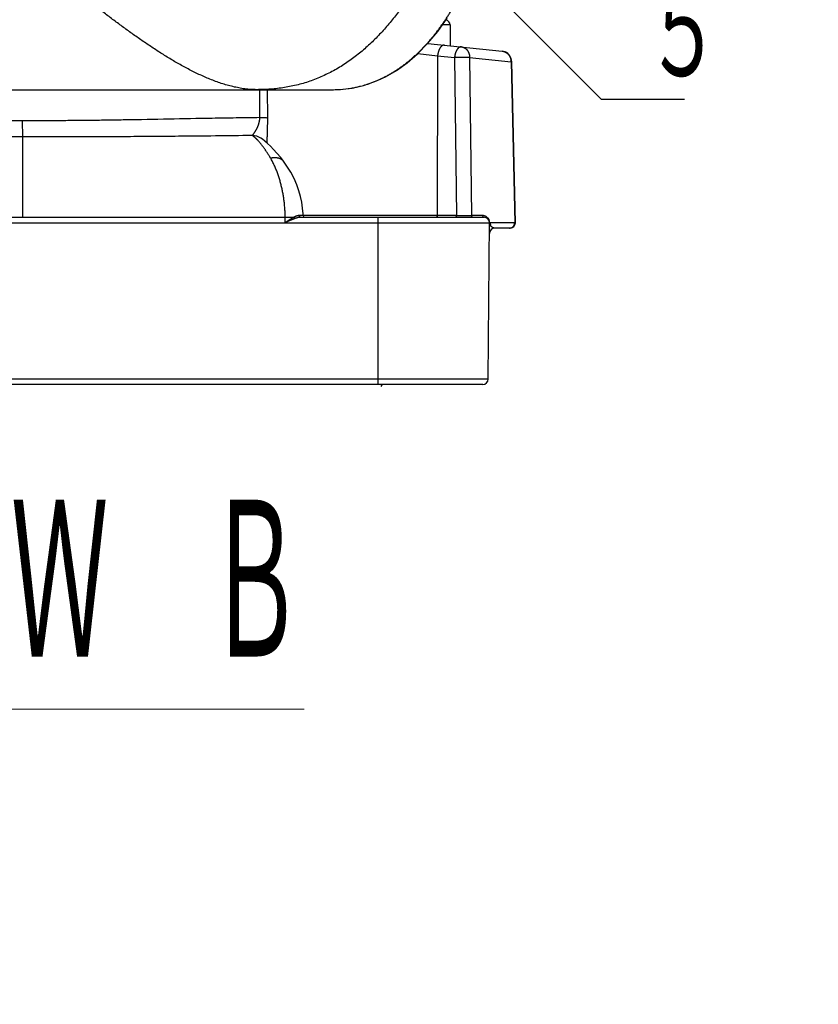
# Model space of a CAD drawing. Header units: millimetres. Extents: x 0 to 1076, y 0 to 742.
# Tile 9 of 130: x 377 to 415, y 153 to 199. Entities that reach past the tile are written whole.
import ezdxf

# ---------------------------------------------------------------- set-up
doc = ezdxf.new("R2010")
doc.units = ezdxf.units.MM
doc.header["$LTSCALE"] = 0.454724
doc.layers.add('NoLayerName_001', color=7, linetype='Continuous')
doc.layers.add('NoLayerName_007', color=7, linetype='Continuous')
doc.styles.get("Standard").update_dxf_attribs({"font": 'txt', "bigfont": 'extfont2'})
doc.dimstyles.get("Standard").update_dxf_attribs({"dimtxt": 2.5, "dimasz": 2.5, "dimexe": 1, "dimexo": 1, "dimtad": 1, "dimdec": 3, "dimzin": 0, "dimdsep": 46, "dimtxsty": 'Standard', "dimcen": 2.5, "dimadec": 3, "dimazin": 0, "dimtfac": 0.75, "dimtdec": 3, "dimtmove": 0, "dimatfit": 3, "dimfxl": 1, "dimarcsym": 0})

msp = doc.modelspace()

# ---------------------------------------------------------------- linework, layer by layer
at = {"layer": 'NoLayerName_001', "color": 8, "linetype": 'Continuous', "lineweight": 25}
for p, q in [((397.567751, 199.006549), (397.208053, 199.006549)), ((396.057319, 197.66056), (396.982236, 197.553932)), ((396.982236, 197.553932), (396.96116, 190.023332)), ((396.982236, 197.553932), (397.78107, 197.469972)), ((397.78107, 197.469972), (397.870829, 190.023332)), ((398.488403, 197.476143), (398.577794, 190.022297)), ((398.488403, 197.476143), (400.446251, 197.27467)), ((400.446251, 197.27467), (400.618753, 189.680453)), ((388.599254, 194.637273), (388.593432, 195.954331)), ((388.971901, 194.634316), (388.965902, 195.954331)), ((377.39923, 194.490943), (377.401664, 193.730782)), ((377.401664, 193.730782), (377.401664, 189.939053)), ((365.008158, 189.939053), (389.79517, 189.939053)), ((389.79517, 189.939053), (390.206114, 189.940761)), ((389.796744, 189.684886), (389.79517, 189.939053)), ((397.870829, 190.023332), (390.641045, 190.023332)), ((394.175807, 182.059887), (394.175807, 189.939053)), ((399.100955, 190.022297), (398.577794, 190.022297)), ((399.365097, 182.311835), (355.43823, 182.311835))]:
    msp.add_line(p, q, dxfattribs=at)
at = {"layer": 'NoLayerName_001', "color": 7, "linetype": 'Continuous', "lineweight": 25}
for p, q in [((397.567751, 199.006549), (397.576286, 198.028525)), ((396.523517, 198.139176), (400.023378, 197.771326)), ((400.650055, 189.679172), (400.478458, 197.277325)), ((362.811956, 195.954331), (391.991371, 195.954331)), ((388.650929, 193.666749), (388.65209, 193.666012)), ((389.717515, 192.581394), (389.717883, 192.580916)), ((390.511833, 189.939053), (399.175274, 189.939053)), ((355.373886, 189.684886), (399.429441, 189.684886)), ((399.365097, 182.311835), (399.429809, 189.727102)), ((399.438701, 189.684882), (399.455654, 189.682671)), ((400.618753, 189.680453), (399.455654, 189.682671)), ((400.395558, 189.43072), (399.679181, 189.43072)), ((399.11094, 182.059887), (355.692387, 182.059887))]:
    msp.add_line(p, q, dxfattribs=at)
for points in [[(391.991405, 195.954335), (392.372031, 195.96649), (392.950671, 196.03401), (393.495833, 196.15647), (394.020921, 196.333539), (394.533144, 196.566392), (395.037435, 196.857228), (395.543662, 197.216868), (396.041613, 197.644867), (396.528156, 198.143934), (396.993582, 198.705288), (397.432208, 199.321411)], [(389.717883, 192.580916), (389.584046, 192.750194), (389.408786, 192.959216), (389.247093, 193.139346), (389.099084, 193.292568), (388.964552, 193.420812), (388.841152, 193.527665), (388.724077, 193.617349), (388.650901, 193.666704)], [(390.64106, 190.021455), (390.637935, 190.103142), (390.614968, 190.37664), (390.574469, 190.644223), (390.516103, 190.913655), (390.438527, 191.188479), (390.339271, 191.470626), (390.214234, 191.762954), (390.062009, 192.059069), (389.880407, 192.354884), (389.717503, 192.581385)]]:
    msp.add_lwpolyline(points, dxfattribs=at)
for centre, radius, start, end in [((397.313594, 199.004331), 0.254167, 0.5000436, 74.7213114), ((399.97025, 197.265788), 0.508319, 17.5408743, 83.9991474), ((399.968612, 197.26554), 0.509957, 1.342092, 17.5120157), ((390.725734, 190.023775), 0.084721, 181.5689494, 269.9999453), ((399.175274, 189.684886), 0.254167, 0, 90), ((399.679181, 189.176553), 0.254167, 89.9999967, 179.5), ((400.395687, 189.684886), 0.254167, 270, 358.7095003), ((399.11094, 182.314053), 0.254167, 270, 359.5)]:
    msp.add_arc(centre, radius, start, end, dxfattribs=at)
at = {"layer": 'NoLayerName_001', "color": 8, "linetype": 'Continuous', "lineweight": 25}
for centre, radius, start, end in [((399.850337, 197.264815), 0.595996, 0.9452347, 9.822583), ((391.992492, 201.790857), 5.836522, 269.9890034, 273.2171293), ((392.001086, 201.61733), 5.662786, 273.2288438, 274.132908), ((392.014019, 201.451084), 5.496041, 274.1233327, 279.1356591), ((392.038372, 201.285367), 5.32856, 279.1600382, 280.6712391), ((392.051433, 201.215572), 5.257554, 280.6722137, 285.0940864), ((392.058054, 201.190703), 5.231818, 285.0950022, 288.1382491), ((392.064395, 201.170581), 5.210722, 288.1408711, 289.488748), ((388.21525, 192.97774), 0.815202, 57.6936874, 88.3193732), ((398.437412, 335.517735), 145.495506, 269.77688859, 270.05527026), ((399.100968, 189.685733), 0.336563, 73.9729862, 90.002097), ((399.100601, 189.684719), 0.337639, 44.4128725, 73.960805), ((399.099998, 189.68405), 0.338539, 30.5664424, 44.4223704), ((399.099113, 189.683492), 0.339584, 19.5809514, 30.5715625), ((399.098232, 189.683311), 0.340476, 11.7722875, 19.5599299), ((399.097153, 189.683213), 0.341552, 0.2800138, 11.7514745), ((399.734711, 189.678196), 0.277628, 179.5334986, 201.1273593), ((400.379823, 189.655584), 0.224865, 270.0599134, 281.8702185), ((400.364962, 189.677337), 0.251816, 316.3756408, 327.3244957), ((393.348012, 182.56305), 1.145096, 328.6851378, 333.8823881)]:
    msp.add_arc(centre, radius, start, end, dxfattribs=at)
for points, knots in [([(388.458937, 195.954331), (388.364235, 195.957632), (388.174427, 195.959631), (387.89102, 195.990327), (387.609404, 196.035057), (387.330484, 196.094994), (387.054791, 196.167361), (386.782629, 196.251066), (386.513997, 196.344918), (386.248763, 196.447805), (385.986789, 196.558611), (385.727861, 196.676249), (385.471888, 196.800116), (385.218728, 196.929642), (384.968223, 197.064259), (384.720217, 197.203409), (384.474514, 197.34652), (384.230984, 197.493223), (383.98951, 197.643239), (383.749951, 197.796281), (383.512169, 197.952064), (383.276024, 198.110304), (383.041368, 198.270725), (382.808114, 198.433165), (382.576169, 198.597464), (382.345437, 198.763463), (382.115823, 198.931005), (381.887229, 199.099932), (381.659557, 199.27009), (381.432743, 199.441381), (381.206719, 199.613708), (380.981414, 199.786974), (380.75676, 199.961083), (380.532689, 200.135938), (380.309128, 200.31144), (380.08603, 200.487527), (379.863348, 200.66414), (379.566933, 200.900247), (379.197222, 201.196399), (378.533155, 201.731236), (378.017696, 202.14851), (377.649247, 202.446234)], [0, 0, 0, 0, 0.284281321, 0.569004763, 0.854182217, 1.139500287, 1.424451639, 1.709039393, 1.993497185, 2.277937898, 2.562363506, 2.846717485, 3.131044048, 3.415390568, 3.699766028, 3.98414466, 4.268476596, 4.552761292, 4.837027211, 5.121290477, 5.405555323, 5.68981515, 5.974060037, 6.258296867, 6.542533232, 6.826772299, 7.111013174, 7.395251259, 7.679481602, 7.963706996, 8.247930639, 8.532154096, 8.816377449, 9.100599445, 9.384818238, 9.669034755, 9.953250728, 10.237467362, 10.805904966, 11.374349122, 12.795459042, 12.795459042, 12.795459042, 12.795459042]), ([(393.802805, 196.258396), (393.857479, 196.278763), (393.967366, 196.318216), (394.129272, 196.385204), (394.289361, 196.456646), (394.447199, 196.5332), (394.60275, 196.614443), (394.75587, 196.70024), (394.906447, 196.790381), (395.054371, 196.884689), (395.199579, 196.982986), (395.342054, 197.085095), (395.481794, 197.190853), (395.618799, 197.300097), (395.753068, 197.412665), (395.884603, 197.528394), (396.013404, 197.647122), (396.139482, 197.768701), (396.262869, 197.892984), (396.383608, 198.019837), (396.501744, 198.149129), (396.617324, 198.280729), (396.730394, 198.414503), (396.840999, 198.550321), (396.949192, 198.688054), (397.055014, 198.827593), (397.158498, 198.968855), (397.259672, 199.111761), (397.358599, 199.256216), (397.455225, 199.402193), (397.549918, 199.549406), (397.610964, 199.648842), (397.641744, 199.698393)], [0, 0, 0, 0, 0.175032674, 0.350200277, 0.525495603, 0.700898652, 0.876377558, 1.051889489, 1.227381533, 1.402793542, 1.578110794, 1.753367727, 1.928591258, 2.103798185, 2.278995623, 2.454181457, 2.62934479, 2.804473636, 2.979584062, 3.154695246, 3.329818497, 3.504957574, 3.680109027, 3.855262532, 4.030401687, 4.205519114, 4.380620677, 4.555709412, 4.73078464, 4.905842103, 5.080874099, 5.255869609, 5.255869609, 5.255869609, 5.255869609]), ([(397.307087, 198.056819), (397.301666, 198.057069), (397.290807, 198.058019), (397.274466, 198.056736), (397.258325, 198.053998), (397.242552, 198.049602), (397.227283, 198.043773), (397.212578, 198.03667), (397.198472, 198.02846), (397.184982, 198.019294), (397.172112, 198.00929), (397.159845, 197.998556), (397.148159, 197.987194), (397.137021, 197.975303), (397.12641, 197.962952), (397.116306, 197.950188), (397.106683, 197.937059), (397.097515, 197.923608), (397.088773, 197.909879), (397.080443, 197.895897), (397.072516, 197.88168), (397.064981, 197.867242), (397.057827, 197.852602), (397.051042, 197.837775), (397.044614, 197.822777), (397.038534, 197.807625), (397.032788, 197.792336), (397.027367, 197.776926), (397.022259, 197.76141), (397.017451, 197.745805), (397.012936, 197.730121), (397.008715, 197.714363), (397.004785, 197.698539), (397.001143, 197.682652), (396.997789, 197.666707), (396.994721, 197.650711), (396.991934, 197.634669), (396.989437, 197.618584), (396.987186, 197.602467), (396.985955, 197.591689), (396.985306, 197.586306)], [0, 0, 0, 0, 0.0162802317, 0.0326264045, 0.0490018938, 0.0653457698, 0.0816579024, 0.0979706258, 0.1142839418, 0.1305776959, 0.1468636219, 0.1631561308, 0.1794533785, 0.1957408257, 0.2120164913, 0.2282899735, 0.244565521, 0.2608420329, 0.2771147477, 0.293385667, 0.3096603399, 0.325942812, 0.3422356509, 0.3585400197, 0.3748557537, 0.3911814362, 0.4075144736, 0.4238511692, 0.4401867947, 0.4565158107, 0.4728356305, 0.4891472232, 0.5054515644, 0.521749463, 0.5380415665, 0.5543283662, 0.5706102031, 0.5868872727, 0.6031596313, 0.619427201, 0.619427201, 0.619427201, 0.619427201]), ([(398.10592, 197.972859), (398.100498, 197.973111), (398.089639, 197.974064), (398.073296, 197.972802), (398.057152, 197.970082), (398.041379, 197.96569), (398.026115, 197.959851), (398.011416, 197.952732), (397.997315, 197.944509), (397.983826, 197.935338), (397.970952, 197.925336), (397.958681, 197.914608), (397.946991, 197.903252), (397.935853, 197.891363), (397.925245, 197.87901), (397.915147, 197.866241), (397.90553, 197.853105), (397.896368, 197.839648), (397.88763, 197.825915), (397.879302, 197.81193), (397.871375, 197.797711), (397.863839, 197.783273), (397.856683, 197.768633), (397.849894, 197.753807), (397.843463, 197.738812), (397.837379, 197.723662), (397.831629, 197.708376), (397.826204, 197.692967), (397.821092, 197.677454), (397.816282, 197.66185), (397.811765, 197.646167), (397.807543, 197.63041), (397.803612, 197.614585), (397.799971, 197.598698), (397.796618, 197.582753), (397.79355, 197.566756), (397.790764, 197.550712), (397.788268, 197.534626), (397.786017, 197.518508), (397.784787, 197.50773), (397.784138, 197.502347)], [0, 0, 0, 0, 0.0162822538, 0.0326299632, 0.0490043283, 0.0653456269, 0.0816564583, 0.0979705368, 0.1142871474, 0.1305838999, 0.1468710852, 0.1631630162, 0.1794585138, 0.1957442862, 0.2120192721, 0.2282931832, 0.2445701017, 0.2608485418, 0.2771232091, 0.293395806, 0.3096717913, 0.3259551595, 0.3422484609, 0.3585528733, 0.374868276, 0.3911933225, 0.4075255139, 0.4238612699, 0.440195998, 0.4565243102, 0.4728437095, 0.4891551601, 0.50545962, 0.5217578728, 0.5380505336, 0.5543380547, 0.570620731, 0.5868987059, 0.6031719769, 0.6194404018, 0.6194404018, 0.6194404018, 0.6194404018]), ([(398.10592, 197.972859), (398.113455, 197.971824), (398.128602, 197.970097), (398.15103, 197.965432), (398.173218, 197.959578), (398.195047, 197.952351), (398.216434, 197.943855), (398.237286, 197.934118), (398.257516, 197.923184), (398.277043, 197.911088), (398.295827, 197.897906), (398.313839, 197.883704), (398.331054, 197.868551), (398.347447, 197.852512), (398.362991, 197.835653), (398.377662, 197.818041), (398.391438, 197.799737), (398.404305, 197.780796), (398.416261, 197.761272), (398.427305, 197.741213), (398.437434, 197.720669), (398.446646, 197.699689), (398.454941, 197.678323), (398.462315, 197.656618), (398.468769, 197.634622), (398.474305, 197.61238), (398.478931, 197.589936), (398.482647, 197.567333), (398.485469, 197.544614), (398.487365, 197.521823), (398.488478, 197.499002), (398.488356, 197.483783), (398.488402, 197.476182)], [0, 0, 0, 0, 0.0228180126, 0.0457046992, 0.0686485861, 0.0916336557, 0.1146406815, 0.1376485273, 0.160635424, 0.1835877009, 0.2065185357, 0.2294416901, 0.252364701, 0.2752895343, 0.2982132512, 0.3211286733, 0.3440268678, 0.3669126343, 0.3897963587, 0.4126849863, 0.4355822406, 0.4584889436, 0.481403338, 0.5043214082, 0.5272385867, 0.5501535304, 0.5730641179, 0.5959664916, 0.6188553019, 0.64172395, 0.6645648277, 0.6873695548, 0.6873695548, 0.6873695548, 0.6873695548]), ([(400.023391, 197.771324), (400.030221, 197.770443), (400.043927, 197.768913), (400.064302, 197.765211), (400.084534, 197.760682), (400.104552, 197.755191), (400.124311, 197.748791), (400.143758, 197.741488), (400.162843, 197.7333), (400.181516, 197.724236), (400.199741, 197.714326), (400.217491, 197.703602), (400.23474, 197.692095), (400.251462, 197.679838), (400.267632, 197.666862), (400.283224, 197.653198), (400.298212, 197.638876), (400.312573, 197.623928), (400.326284, 197.608384), (400.339327, 197.592273), (400.351681, 197.575627), (400.363324, 197.558474), (400.374238, 197.540844), (400.384402, 197.522768), (400.393793, 197.504275), (400.402406, 197.485404), (400.410241, 197.466195), (400.417296, 197.44669), (400.423578, 197.426932), (400.429055, 197.406953), (400.433848, 197.38682), (400.436284, 197.373251), (400.437596, 197.366491)], [0, 0, 0, 0, 0.0206589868, 0.0413578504, 0.0620882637, 0.0828410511, 0.1036065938, 0.1243752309, 0.1451376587, 0.165886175, 0.1866225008, 0.2073522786, 0.2280793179, 0.2488057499, 0.2695322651, 0.2902583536, 0.3109825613, 0.3317043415, 0.3524253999, 0.3731470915, 0.3938702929, 0.4145955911, 0.4353234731, 0.4560545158, 0.4767895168, 0.4975284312, 0.5182690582, 0.539007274, 0.5597372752, 0.5804518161, 0.6011424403, 0.6217997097, 0.6217997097, 0.6217997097, 0.6217997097]), ([(396.985306, 197.586306), (396.984749, 197.580914), (396.983543, 197.57014), (396.982702, 197.559331), (396.982236, 197.553932)], [0, 0, 0, 0, 0.01626257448, 0.03251982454, 0.03251982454, 0.03251982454, 0.03251982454]), ([(397.784138, 197.502347), (397.783581, 197.496954), (397.782376, 197.48618), (397.781535, 197.475371), (397.78107, 197.469972)], [0, 0, 0, 0, 0.01626330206, 0.03252107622, 0.03252107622, 0.03252107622, 0.03252107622]), ([(398.488402, 197.476182), (398.483688, 197.476301), (398.474261, 197.476587), (398.460113, 197.476728), (398.417669, 197.476804), (398.356361, 197.476342), (398.295053, 197.476484), (398.257326, 197.476354), (398.233747, 197.476206), (398.167727, 197.4756), (398.092279, 197.474598), (398.021542, 197.474082), (397.993248, 197.473767), (397.979102, 197.473583), (397.964956, 197.473363), (397.950812, 197.473104), (397.931953, 197.472716), (397.898949, 197.471949), (397.865948, 197.471051), (397.837657, 197.470408), (397.823511, 197.470145), (397.809364, 197.469969), (397.795217, 197.46988), (397.785785, 197.469952), (397.78107, 197.469972)], [0, 0, 0, 0, 0.0141469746, 0.0282945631, 0.0424436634, 0.1414799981, 0.2122185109, 0.2263662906, 0.2546617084, 0.2829571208, 0.4244340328, 0.4810257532, 0.4951733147, 0.5093206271, 0.5234677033, 0.5376146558, 0.5517616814, 0.5800565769, 0.6366524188, 0.6508018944, 0.6649506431, 0.6790984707, 0.6932455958, 0.70739277, 0.70739277, 0.70739277, 0.70739277]), ([(400.478461, 197.277422), (400.478181, 197.277265), (400.477659, 197.276901), (400.47676, 197.276697), (400.475911, 197.27645), (400.475043, 197.276263), (400.474146, 197.276092), (400.473221, 197.275943), (400.472279, 197.275809), (400.471328, 197.27569), (400.470376, 197.27558), (400.469428, 197.275477), (400.468487, 197.275381), (400.467552, 197.27529), (400.466623, 197.275207), (400.465698, 197.275129), (400.464776, 197.275057), (400.463857, 197.274992), (400.462939, 197.274931), (400.462022, 197.274877), (400.461104, 197.274827), (400.460184, 197.274783), (400.459263, 197.274744), (400.45834, 197.274709), (400.457415, 197.274679), (400.456488, 197.274654), (400.45556, 197.274633), (400.45463, 197.274617), (400.4537, 197.274605), (400.452769, 197.274597), (400.451837, 197.274593), (400.450906, 197.274593), (400.449974, 197.274597), (400.449043, 197.274604), (400.448112, 197.274615), (400.447181, 197.274629), (400.446562, 197.274642), (400.446252, 197.274647)], [0, 0, 0, 0, 0.00096234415, 0.0018797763, 0.00273444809, 0.00362180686, 0.0045382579, 0.00547694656, 0.00643060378, 0.00739166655, 0.0083523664, 0.00930598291, 0.01025167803, 0.01119046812, 0.01212336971, 0.01305139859, 0.0139755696, 0.01489689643, 0.01581639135, 0.01673506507, 0.01765392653, 0.0185739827, 0.01949601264, 0.02041998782, 0.02134569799, 0.02227293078, 0.02320147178, 0.02413110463, 0.02506161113, 0.02599277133, 0.02692436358, 0.02785616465, 0.02878794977, 0.02971949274, 0.03065056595, 0.03158094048, 0.03251038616, 0.03251038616, 0.03251038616, 0.03251038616]), ([(377.400752, 194.490943), (377.276332, 194.490635), (377.027492, 194.489854), (376.529807, 194.489597), (375.907701, 194.490787), (375.161182, 194.494831), (374.414682, 194.501334), (373.668209, 194.510223), (372.797355, 194.522841), (370.806916, 194.556776), (368.692209, 194.600347), (366.82612, 194.628967), (366.328483, 194.635586), (366.204074, 194.637273)], [0, 0, 0, 0, 0.373261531, 0.746524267, 1.493052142, 2.239581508, 2.986109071, 3.732632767, 4.479155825, 5.598941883, 9.70481315, 10.82459679, 11.197857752, 11.197857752, 11.197857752, 11.197857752]), ([(388.599254, 194.637273), (388.22597, 194.631898), (387.479394, 194.621771), (385.364203, 194.58601), (383.373575, 194.544501), (381.50719, 194.515404), (380.760609, 194.505495), (380.014001, 194.49776), (379.267369, 194.492487), (378.645163, 194.490171), (378.147397, 194.489654), (377.774073, 194.489845), (377.525193, 194.490632), (377.400752, 194.490943)], [0, 0, 0, 0, 1.119965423, 2.239932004, 6.346473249, 7.093118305, 7.83976284, 8.586409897, 9.333060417, 10.079710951, 10.453035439, 10.826358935, 11.19968123, 11.19968123, 11.19968123, 11.19968123]), ([(388.576115, 194.432651), (388.577397, 194.43877), (388.580043, 194.450992), (388.583522, 194.469427), (388.586703, 194.487919), (388.589529, 194.506472), (388.59201, 194.525073), (388.594137, 194.543716), (388.595906, 194.562392), (388.597316, 194.581094), (388.598347, 194.599813), (388.599053, 194.61854), (388.599156, 194.63103), (388.599254, 194.637273)], [0, 0, 0, 0, 0.0187534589, 0.037513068, 0.0562769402, 0.0750427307, 0.0938082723, 0.1125715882, 0.1313309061, 0.1500846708, 0.1688315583, 0.1875704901, 0.2063006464, 0.2063006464, 0.2063006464, 0.2063006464]), ([(388.599254, 194.637273), (388.63238, 194.637223), (388.694492, 194.637159), (388.769027, 194.636947), (388.818717, 194.636692), (388.8477, 194.636474), (388.884965, 194.636093), (388.918091, 194.635689), (388.947076, 194.63529), (388.959498, 194.635006), (388.967766, 194.634521), (388.971901, 194.634316)], [0, 0, 0, 0, 0.0993785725, 0.1863377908, 0.2236053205, 0.2484488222, 0.2732908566, 0.3354060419, 0.3478323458, 0.3602556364, 0.3726765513, 0.3726765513, 0.3726765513, 0.3726765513]), ([(388.947178, 193.43518), (388.947259, 193.451172), (388.947331, 193.483157), (388.947978, 193.53113), (388.948874, 193.579101), (388.95002, 193.627066), (388.951783, 193.691014), (388.95577, 193.818892), (388.960793, 193.962737), (388.964515, 194.090625), (388.966199, 194.154577), (388.967362, 194.202544), (388.968417, 194.250514), (388.969356, 194.298485), (388.970169, 194.346459), (388.970848, 194.394433), (388.971385, 194.442409), (388.971771, 194.490385), (388.971992, 194.538362), (388.972067, 194.586339), (388.971942, 194.618323), (388.971901, 194.634316)], [0, 0, 0, 0, 0.047976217, 0.095953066, 0.143931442, 0.191911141, 0.239891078, 0.33584664, 0.575729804, 0.671690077, 0.719671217, 0.767652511, 0.815633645, 0.863614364, 0.911594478, 0.959573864, 1.007552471, 1.055530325, 1.103507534, 1.151484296, 1.199460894, 1.199460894, 1.199460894, 1.199460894]), ([(388.239158, 193.792591), (388.24362, 193.796948), (388.252872, 193.805376), (388.264869, 193.819828), (388.276686, 193.834385), (388.288276, 193.849115), (388.299657, 193.863976), (388.310838, 193.878982), (388.321831, 193.894131), (388.332649, 193.909415), (388.343298, 193.924824), (388.353788, 193.940345), (388.364127, 193.955967), (388.374321, 193.971682), (388.384364, 193.987491), (388.394254, 194.003395), (388.403986, 194.019395), (388.413558, 194.035491), (388.422966, 194.051684), (388.432205, 194.067975), (388.441271, 194.084365), (388.450157, 194.100853), (388.458858, 194.11744), (388.467369, 194.134127), (388.475683, 194.150913), (388.483796, 194.167799), (388.491699, 194.184785), (388.499387, 194.20187), (388.506851, 194.219053), (388.514083, 194.236336), (388.521077, 194.253716), (388.527825, 194.271194), (388.534318, 194.288769), (388.54055, 194.306441), (388.546513, 194.324206), (388.552198, 194.342063), (388.557596, 194.36001), (388.562703, 194.378043), (388.567498, 194.396163), (388.572022, 194.414356), (388.574725, 194.426559), (388.576115, 194.432651)], [0, 0, 0, 0, 0.0187091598, 0.0374774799, 0.056248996, 0.0749832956, 0.0936964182, 0.1124049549, 0.1311216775, 0.1498470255, 0.1685784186, 0.1873128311, 0.2060468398, 0.2247781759, 0.2435071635, 0.2622344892, 0.280960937, 0.2996873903, 0.318414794, 0.3371433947, 0.3558728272, 0.3746028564, 0.3933334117, 0.4120645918, 0.4307966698, 0.4495299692, 0.4682640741, 0.4869983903, 0.5057325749, 0.5244665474, 0.5432004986, 0.5619349, 0.5806705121, 0.5994079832, 0.618146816, 0.6368865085, 0.6556268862, 0.6743681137, 0.6931107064, 0.7118555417, 0.7306038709, 0.7306038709, 0.7306038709, 0.7306038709]), ([(377.401664, 193.730782), (376.679145, 193.730697), (375.523114, 193.729535), (373.933575, 193.732452), (372.63305, 193.737029), (371.332541, 193.744701), (369.309559, 193.761273), (367.720133, 193.780311), (366.564171, 193.792566)], [0, 0, 0, 0, 2.167556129, 3.468090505, 4.768622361, 6.06915245, 7.369683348, 10.837764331, 10.837764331, 10.837764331, 10.837764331]), ([(388.239157, 193.792566), (387.083195, 193.780311), (385.493768, 193.761274), (383.470787, 193.744699), (382.170277, 193.737029), (380.725249, 193.731936), (379.135709, 193.729505), (377.979679, 193.730595), (377.401664, 193.730782)], [0, 0, 0, 0, 3.468081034, 4.76861195, 6.069142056, 7.36967393, 9.103719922, 10.837764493, 10.837764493, 10.837764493, 10.837764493]), ([(388.519393, 193.551856), (388.515187, 193.556374), (388.506799, 193.565433), (388.494064, 193.578878), (388.481228, 193.592229), (388.46827, 193.605462), (388.455187, 193.618574), (388.441973, 193.631555), (388.428622, 193.644399), (388.415128, 193.657097), (388.401485, 193.669641), (388.387687, 193.682024), (388.373727, 193.694237), (388.359604, 193.706274), (388.345307, 193.718112), (388.33082, 193.729719), (388.316131, 193.74106), (388.301226, 193.752101), (388.286095, 193.762814), (388.270715, 193.773144), (388.255114, 193.783131), (388.244453, 193.789356), (388.239155, 193.792523)], [0, 0, 0, 0, 0.0185178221, 0.0370369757, 0.05555708, 0.0740779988, 0.0925998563, 0.1111230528, 0.1296482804, 0.1481765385, 0.1667091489, 0.1852477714, 0.2037944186, 0.2223512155, 0.2409151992, 0.2594791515, 0.2780372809, 0.2965856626, 0.3151224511, 0.3336480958, 0.3521655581, 0.3706805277, 0.3706805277, 0.3706805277, 0.3706805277]), ([(389.10279, 192.732562), (389.094197, 192.746979), (389.077075, 192.775854), (389.050995, 192.818931), (389.024664, 192.861855), (388.998027, 192.904593), (388.971086, 192.947141), (388.943825, 192.989489), (388.916235, 193.031627), (388.888304, 193.073546), (388.860022, 193.115236), (388.831377, 193.156687), (388.802357, 193.19789), (388.772957, 193.238834), (388.743142, 193.279485), (388.71287, 193.319795), (388.682105, 193.359721), (388.650805, 193.399214), (388.61894, 193.438236), (388.586441, 193.476715), (388.553382, 193.514706), (388.530666, 193.539422), (388.519393, 193.551856)], [0, 0, 0, 0, 0.05035364, 0.100709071, 0.151066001, 0.201424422, 0.251784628, 0.30214722, 0.352513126, 0.402883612, 0.45326029, 0.503645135, 0.554040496, 0.604448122, 0.654862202, 0.705274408, 0.755678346, 0.806069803, 0.856446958, 0.906810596, 0.957164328, 1.007514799, 1.007514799, 1.007514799, 1.007514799]), ([(389.10279, 192.732562), (389.11001, 192.734275), (389.124425, 192.737829), (389.146227, 192.742411), (389.168132, 192.746526), (389.190145, 192.750074), (389.212248, 192.753058), (389.234425, 192.755453), (389.256664, 192.757241), (389.27895, 192.758403), (389.301265, 192.75892), (389.32359, 192.758769), (389.345899, 192.757925), (389.368164, 192.756361), (389.390359, 192.754052), (389.412456, 192.750971), (389.434427, 192.747092), (389.456245, 192.74239), (389.477874, 192.73684), (389.499274, 192.730422), (389.520391, 192.723115), (389.541172, 192.714901), (389.561564, 192.705761), (389.581511, 192.695675), (389.600959, 192.684627), (389.619843, 192.672598), (389.638103, 192.659609), (389.655672, 192.645694), (389.67249, 192.630898), (389.688446, 192.615224), (389.703625, 192.598835), (389.712802, 192.587131), (389.717502, 192.581384)], [0, 0, 0, 0, 0.0222595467, 0.0445359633, 0.0668240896, 0.0891199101, 0.1114206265, 0.1337247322, 0.1560320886, 0.1783440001, 0.2006629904, 0.2229868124, 0.2453091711, 0.2676259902, 0.2899358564, 0.3122402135, 0.3345435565, 0.3568536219, 0.3791796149, 0.4015173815, 0.4238579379, 0.4461965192, 0.4685330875, 0.4908727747, 0.5132263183, 0.5356083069, 0.5580132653, 0.5804215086, 0.6028149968, 0.6251784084, 0.6474999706, 0.6697723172, 0.6697723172, 0.6697723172, 0.6697723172]), ([(389.795201, 189.939053), (389.794811, 189.971357), (389.794395, 190.035979), (389.791588, 190.132885), (389.787488, 190.22976), (389.781871, 190.326576), (389.77481, 190.423309), (389.766298, 190.519934), (389.756349, 190.616426), (389.744974, 190.71276), (389.732184, 190.808912), (389.717979, 190.904858), (389.702344, 191.000573), (389.685267, 191.096033), (389.666734, 191.191214), (389.646734, 191.286092), (389.625253, 191.380643), (389.602279, 191.474843), (389.577801, 191.568666), (389.551791, 191.662081), (389.524204, 191.755044), (389.494996, 191.847512), (389.464124, 191.939443), (389.431545, 192.030793), (389.397215, 192.121517), (389.361096, 192.211569), (389.32314, 192.300882), (389.283261, 192.389354), (389.241415, 192.476896), (389.197433, 192.563346), (389.151603, 192.648806), (389.118878, 192.70454), (389.10279, 192.732556)], [0, 0, 0, 0, 0.096919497, 0.193860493, 0.290820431, 0.387796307, 0.484784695, 0.581781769, 0.678783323, 0.775784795, 0.872781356, 0.969769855, 1.066749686, 1.163721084, 1.260685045, 1.357643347, 1.454598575, 1.55155414, 1.648514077, 1.745478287, 1.842443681, 1.939409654, 2.036378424, 2.133355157, 2.230348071, 2.327368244, 2.424412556, 2.521456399, 2.618479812, 2.715470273, 2.812423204, 2.909342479, 2.909342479, 2.909342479, 2.909342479]), ([(390.206114, 189.940761), (390.199026, 189.936949), (390.184817, 189.929387), (390.16371, 189.917664), (390.142714, 189.905741), (390.121843, 189.893596), (390.10108, 189.881261), (390.080416, 189.868754), (390.059841, 189.856097), (390.039345, 189.84331), (390.018918, 189.830415), (389.998549, 189.817433), (389.978228, 189.804381), (389.957951, 189.791266), (389.937715, 189.778094), (389.917513, 189.764873), (389.890616, 189.747187), (389.850341, 189.720554), (389.816852, 189.698249), (389.796744, 189.684886)], [0, 0, 0, 0, 0.0241429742, 0.0482857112, 0.0724301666, 0.0965775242, 0.1207282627, 0.1448822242, 0.1690386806, 0.1931964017, 0.2173537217, 0.2415086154, 0.2656598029, 0.2898078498, 0.3139534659, 0.3380972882, 0.36223989, 0.4105234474, 0.4829512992, 0.4829512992, 0.4829512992, 0.4829512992]), ([(390.247202, 189.876982), (390.239539, 189.874169), (390.224193, 189.868597), (390.201292, 189.85992), (390.178455, 189.851076), (390.155689, 189.842043), (390.132986, 189.83285), (390.110342, 189.823509), (390.08775, 189.814038), (390.065205, 189.804455), (390.042701, 189.794774), (390.020234, 189.785013), (389.997797, 189.775188), (389.975388, 189.765303), (389.953004, 189.755367), (389.923188, 189.742057), (389.878518, 189.721973), (389.833908, 189.701757), (389.804178, 189.68826), (389.796744, 189.684886)], [0, 0, 0, 0, 0.0244887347, 0.0489773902, 0.0734671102, 0.0979585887, 0.1224521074, 0.1469475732, 0.171444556, 0.1959423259, 0.2204398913, 0.2449360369, 0.2694298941, 0.2939217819, 0.3184121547, 0.3429014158, 0.3918779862, 0.4653423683, 0.4898313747, 0.4898313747, 0.4898313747, 0.4898313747]), ([(390.44661, 190.020643), (390.442367, 190.020519), (390.433875, 190.020443), (390.421177, 190.019307), (390.408529, 190.017637), (390.395944, 190.015378), (390.383428, 190.01262), (390.370989, 190.009415), (390.358638, 190.005823), (390.346381, 190.001903), (390.334227, 189.997714), (390.322174, 189.993313), (390.310223, 189.98872), (390.298371, 189.983947), (390.286607, 189.979006), (390.274925, 189.973911), (390.263317, 189.968672), (390.251774, 189.963304), (390.240288, 189.957817), (390.228852, 189.952223), (390.217454, 189.946544), (390.209891, 189.942684), (390.206104, 189.940762)], [0, 0, 0, 0, 0.0127330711, 0.0254649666, 0.0382157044, 0.0509966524, 0.0638113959, 0.0766566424, 0.0895231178, 0.1023964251, 0.1152578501, 0.1280886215, 0.1408884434, 0.1536637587, 0.1664203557, 0.1791633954, 0.1918974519, 0.204626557, 0.2173542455, 0.2300836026, 0.2428173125, 0.2555577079, 0.2555577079, 0.2555577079, 0.2555577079]), ([(390.206112, 189.94076), (390.206565, 189.939574), (390.207453, 189.937195), (390.208895, 189.933669), (390.210401, 189.930168), (390.211981, 189.926695), (390.213629, 189.923247), (390.215344, 189.919822), (390.217127, 189.916422), (390.21898, 189.913054), (390.220904, 189.909721), (390.222901, 189.90643), (390.224972, 189.903186), (390.227118, 189.899993), (390.229341, 189.896858), (390.231643, 189.893786), (390.234025, 189.890781), (390.236489, 189.88785), (390.239035, 189.884997), (390.241668, 189.882231), (390.244376, 189.879543), (390.246267, 189.877843), (390.247202, 189.876982)], [0, 0, 0, 0, 0.00380977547, 0.00761800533, 0.01142772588, 0.01524182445, 0.01906303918, 0.02289364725, 0.02673271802, 0.03057766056, 0.03442608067, 0.03827582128, 0.04212498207, 0.04597194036, 0.04981537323, 0.05365428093, 0.05748801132, 0.06131628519, 0.06513922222, 0.06895736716, 0.07277171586, 0.07658374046, 0.07658374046, 0.07658374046, 0.07658374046]), ([(390.511833, 189.939053), (390.507291, 189.938964), (390.498203, 189.938913), (390.484591, 189.938082), (390.471005, 189.936851), (390.45745, 189.935176), (390.443933, 189.93312), (390.430458, 189.930715), (390.417031, 189.928003), (390.403656, 189.925023), (390.39034, 189.921815), (390.377082, 189.918419), (390.363884, 189.914858), (390.350745, 189.91114), (390.337659, 189.907276), (390.324622, 189.903277), (390.311631, 189.899151), (390.29868, 189.89491), (390.285766, 189.890564), (390.272884, 189.88612), (390.260026, 189.8816), (390.251479, 189.878516), (390.247202, 189.876982)], [0, 0, 0, 0, 0.0136287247, 0.0272575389, 0.0408961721, 0.0545503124, 0.0682219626, 0.0819098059, 0.0956095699, 0.1093143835, 0.123015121, 0.1367012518, 0.1503695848, 0.1640236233, 0.1776667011, 0.1913017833, 0.20493149, 0.2185581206, 0.2321836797, 0.245809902, 0.2594382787, 0.2730700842, 0.2730700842, 0.2730700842, 0.2730700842]), ([(390.641036, 190.021454), (390.640035, 190.021406), (390.638055, 190.021319), (390.635059, 190.021135), (390.632071, 190.021238), (390.629072, 190.021138), (390.62609, 190.021094), (390.622103, 190.021068), (390.616118, 190.021033), (390.607143, 190.020961), (390.583214, 190.020861), (390.529369, 190.020704), (390.479513, 190.020683), (390.446608, 190.020642)], [0, 0, 0, 0, 0.0030083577, 0.0059468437, 0.0089966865, 0.0119708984, 0.0149471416, 0.0179426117, 0.0239335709, 0.0329015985, 0.0448679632, 0.0957219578, 0.1944365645, 0.1944365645, 0.1944365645, 0.1944365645]), ([(390.44661, 190.020643), (390.446668, 190.019372), (390.446753, 190.016826), (390.447077, 190.013017), (390.447519, 190.009216), (390.448101, 190.005431), (390.448818, 190.001667), (390.449672, 189.99793), (390.450662, 189.994224), (390.451789, 189.990557), (390.453054, 189.986934), (390.454457, 189.983363), (390.456002, 189.979851), (390.45769, 189.976408), (390.459524, 189.973042), (390.461505, 189.969762), (390.463635, 189.966577), (390.465918, 189.963496), (390.468353, 189.960529), (390.470939, 189.957688), (390.473674, 189.954989), (390.476556, 189.952447), (390.479581, 189.950077), (390.482747, 189.947896), (390.48605, 189.945918), (390.489486, 189.944163), (390.493039, 189.942643), (390.496689, 189.94137), (390.500415, 189.940354), (390.504195, 189.93962), (390.508006, 189.939134), (390.51056, 189.939105), (390.511833, 189.939053)], [0, 0, 0, 0, 0.0038170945, 0.0076389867, 0.0114647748, 0.0152936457, 0.0191248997, 0.0229579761, 0.0267924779, 0.0306281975, 0.0344650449, 0.0383019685, 0.0421375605, 0.0459710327, 0.0498022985, 0.0536320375, 0.0574617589, 0.0612938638, 0.0651311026, 0.0689720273, 0.0728136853, 0.0766544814, 0.080494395, 0.0843351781, 0.0881805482, 0.0920358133, 0.0958996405, 0.0997648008, 0.1036247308, 0.1074741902, 0.1113097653, 0.1151303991, 0.1151303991, 0.1151303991, 0.1151303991]), ([(396.96116, 190.023332), (396.961136, 190.021694), (396.961121, 190.018436), (396.960915, 190.013564), (396.960565, 190.008708), (396.960028, 190.003826), (396.959281, 189.998874), (396.958297, 189.993811), (396.957056, 189.988614), (396.955547, 189.983303), (396.953767, 189.977935), (396.951713, 189.972594), (396.949386, 189.967361), (396.946786, 189.962321), (396.94391, 189.957554), (396.940759, 189.953143), (396.937328, 189.949169), (396.933612, 189.945717), (396.929606, 189.942863), (396.925297, 189.940734), (396.920692, 189.939287), (396.91748, 189.939207), (396.915874, 189.939053)], [0, 0, 0, 0, 0.0049144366, 0.0097731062, 0.0146240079, 0.0195174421, 0.0245059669, 0.0296441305, 0.0349859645, 0.040528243, 0.0462041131, 0.0519457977, 0.0576891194, 0.0633749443, 0.0689511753, 0.0743755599, 0.0796196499, 0.0846742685, 0.0895566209, 0.0943184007, 0.0990525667, 0.1038945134, 0.1038945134, 0.1038945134, 0.1038945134]), ([(397.870829, 190.023332), (397.870806, 190.021694), (397.87079, 190.018436), (397.870584, 190.013564), (397.870234, 190.008708), (397.869697, 190.003826), (397.86895, 189.998874), (397.867966, 189.993811), (397.866725, 189.988614), (397.865217, 189.983303), (397.863436, 189.977935), (397.861382, 189.972594), (397.859055, 189.967361), (397.856455, 189.962321), (397.85358, 189.957554), (397.850428, 189.953143), (397.846997, 189.949169), (397.843282, 189.945717), (397.839275, 189.942863), (397.834967, 189.940734), (397.830362, 189.939287), (397.82715, 189.939207), (397.825543, 189.939053)], [0, 0, 0, 0, 0.0049144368, 0.0097731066, 0.0146240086, 0.0195174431, 0.0245059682, 0.0296441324, 0.034985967, 0.0405282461, 0.0462041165, 0.0519458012, 0.057689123, 0.0633749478, 0.0689511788, 0.0743755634, 0.0796196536, 0.0846742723, 0.089556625, 0.0943184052, 0.0990525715, 0.1038945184, 0.1038945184, 0.1038945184, 0.1038945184]), ([(398.577794, 190.022297), (398.57786, 190.020685), (398.577932, 190.017447), (398.578408, 190.012595), (398.5791, 190.007742), (398.580048, 190.002909), (398.581238, 189.998114), (398.582671, 189.993377), (398.584345, 189.988717), (398.586256, 189.984153), (398.588404, 189.979703), (398.590787, 189.975388), (398.593402, 189.971225), (398.596247, 189.967235), (398.599321, 189.963436), (398.60262, 189.959849), (398.606136, 189.95649), (398.609859, 189.953374), (398.613779, 189.950519), (398.617887, 189.94794), (398.622173, 189.945655), (398.626622, 189.943682), (398.631208, 189.942036), (398.635901, 189.940724), (398.640671, 189.939781), (398.645485, 189.939156), (398.648714, 189.939119), (398.650322, 189.939053)], [0, 0, 0, 0, 0.0048385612, 0.0097126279, 0.0146155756, 0.0195405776, 0.0244808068, 0.0294296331, 0.0343808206, 0.0393287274, 0.0442685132, 0.0491963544, 0.0541096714, 0.0590073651, 0.0638900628, 0.0687599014, 0.0736186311, 0.0784685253, 0.0833130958, 0.0881573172, 0.0930078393, 0.0978712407, 0.1027429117, 0.1076137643, 0.1124757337, 0.1173225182, 0.122150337, 0.122150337, 0.122150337, 0.122150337]), ([(399.100955, 190.022297), (399.101025, 190.020668), (399.1011, 190.017394), (399.1016, 190.01249), (399.102327, 190.007588), (399.103322, 190.002708), (399.104569, 189.997869), (399.106068, 189.993093), (399.107815, 189.988398), (399.109808, 189.983805), (399.112043, 189.979333), (399.114518, 189.975003), (399.117229, 189.970834), (399.120173, 189.966847), (399.123347, 189.963061), (399.126748, 189.959496), (399.130364, 189.956168), (399.134184, 189.953089), (399.138198, 189.950276), (399.142394, 189.947741), (399.146762, 189.9455), (399.151285, 189.943568), (399.155938, 189.941959), (399.160692, 189.940679), (399.165519, 189.93976), (399.170386, 189.939153), (399.173649, 189.939117), (399.175274, 189.939053)], [0, 0, 0, 0, 0.0048910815, 0.0098183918, 0.0147755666, 0.01975588, 0.0247524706, 0.0297585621, 0.0347676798, 0.0397738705, 0.044771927, 0.0497576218, 0.0547279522, 0.0596813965, 0.0646181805, 0.0695402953, 0.0744503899, 0.0793516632, 0.0842481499, 0.0891449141, 0.0940482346, 0.0989635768, 0.1038859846, 0.1088072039, 0.1137198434, 0.118618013, 0.1234979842, 0.1234979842, 0.1234979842, 0.1234979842]), ([(399.679181, 189.43072), (399.675637, 189.430816), (399.66853, 189.430869), (399.657885, 189.431783), (399.647263, 189.433182), (399.636701, 189.435146), (399.626234, 189.437641), (399.615896, 189.440663), (399.605725, 189.444199), (399.595754, 189.44824), (399.586018, 189.452775), (399.576554, 189.457795), (399.567389, 189.463293), (399.558539, 189.469244), (399.550012, 189.475629), (399.541815, 189.482426), (399.533957, 189.489616), (399.526444, 189.49718), (399.519285, 189.505094), (399.512488, 189.513337), (399.50606, 189.521882), (399.500008, 189.530704), (399.494343, 189.539779), (399.489066, 189.549079), (399.484203, 189.558585), (399.479698, 189.568247), (399.477094, 189.57485), (399.475745, 189.578127)], [0, 0, 0, 0, 0.010635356, 0.0213130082, 0.0320262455, 0.0427670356, 0.0535264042, 0.0642948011, 0.0750624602, 0.0858197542, 0.0965575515, 0.1072675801, 0.1179463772, 0.1286031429, 0.1392481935, 0.149890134, 0.1605359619, 0.1711911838, 0.181859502, 0.1925405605, 0.2032315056, 0.2139281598, 0.2246252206, 0.2353164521, 0.2459948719, 0.2566529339, 0.2672827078, 0.2672827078, 0.2672827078, 0.2672827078]), ([(400.426077, 189.435528), (400.428363, 189.436045), (400.432951, 189.437027), (400.439763, 189.438814), (400.446529, 189.440787), (400.453235, 189.442975), (400.459876, 189.445367), (400.466444, 189.447963), (400.472933, 189.45076), (400.479335, 189.453753), (400.485643, 189.456941), (400.491851, 189.460321), (400.497951, 189.46389), (400.503939, 189.467641), (400.50981, 189.47157), (400.51556, 189.475671), (400.521185, 189.479938), (400.526679, 189.484367), (400.53204, 189.488949), (400.537257, 189.493686), (400.54235, 189.498549), (400.545603, 189.50193), (400.547246, 189.503602)], [0, 0, 0, 0, 0.0070327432, 0.0140731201, 0.0211203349, 0.0281734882, 0.0352316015, 0.0422936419, 0.0493585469, 0.0564252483, 0.0634926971, 0.0705598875, 0.0776260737, 0.0846910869, 0.091754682, 0.0988164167, 0.1058756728, 0.1129316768, 0.1199835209, 0.1270301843, 0.1340705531, 0.1411034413, 0.1411034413, 0.1411034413, 0.1411034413]), ([(400.576926, 189.541386), (400.578213, 189.543458), (400.580835, 189.547577), (400.584502, 189.553927), (400.588014, 189.560377), (400.591338, 189.566939), (400.594482, 189.573599), (400.597441, 189.580352), (400.600215, 189.587189), (400.602801, 189.594103), (400.605197, 189.601087), (400.607402, 189.608133), (400.609414, 189.615233), (400.611231, 189.622379), (400.612851, 189.629565), (400.614273, 189.636782), (400.615494, 189.644023), (400.616513, 189.651283), (400.617333, 189.658558), (400.617945, 189.665846), (400.618382, 189.673144), (400.618479, 189.678016), (400.618552, 189.680451)], [0, 0, 0, 0, 0.0073169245, 0.0146479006, 0.0219916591, 0.0293467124, 0.03671138, 0.0440838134, 0.0514620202, 0.0588438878, 0.0662272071, 0.0736096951, 0.0809890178, 0.0883628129, 0.0957287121, 0.1030843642, 0.1104274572, 0.1177568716, 0.1250755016, 0.1323870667, 0.1396952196, 0.1470035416, 0.1470035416, 0.1470035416, 0.1470035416])]:
    msp.add_open_spline(points, degree=3, knots=knots, dxfattribs=at)
at = {"layer": 'NoLayerName_001', "color": 7, "linetype": 'Continuous', "lineweight": 25}
for points, knots in [([(399.437714, 189.617285), (399.437386, 189.615575), (399.436715, 189.612157), (399.4358, 189.607013), (399.434938, 189.601859), (399.434136, 189.596695), (399.433388, 189.591523), (399.432693, 189.586343), (399.43205, 189.581155), (399.431458, 189.575961), (399.430915, 189.570761), (399.430421, 189.565556), (399.429975, 189.560346), (399.429575, 189.555132), (399.42922, 189.549914), (399.42891, 189.544693), (399.428644, 189.539471), (399.428419, 189.534246), (399.428236, 189.529021), (399.428094, 189.523795), (399.427987, 189.518569), (399.427952, 189.515085), (399.42793, 189.513344)], [0, 0, 0, 0, 0.0052244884, 0.0104491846, 0.0156742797, 0.0208998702, 0.0261259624, 0.0313525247, 0.036579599, 0.0418072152, 0.0470353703, 0.0522640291, 0.0574931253, 0.0627225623, 0.0679522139, 0.0731819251, 0.0784115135, 0.0836407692, 0.0888694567, 0.0940973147, 0.0993240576, 0.1045493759, 0.1045493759, 0.1045493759, 0.1045493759]), ([(399.437932, 189.684881), (399.437711, 189.685409), (399.437239, 189.686454), (399.43672, 189.688096), (399.436285, 189.689764), (399.43593, 189.691458), (399.435624, 189.693165), (399.434601, 189.699399), (399.433502, 189.706197), (399.43237, 189.712985), (399.431985, 189.715247), (399.431692, 189.716944), (399.431394, 189.71864), (399.431091, 189.720336), (399.430782, 189.72203), (399.430465, 189.723723), (399.430143, 189.725414), (399.42992, 189.726539), (399.429809, 189.727102)], [0, 0, 0, 0, 0.00171695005, 0.00343422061, 0.00515786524, 0.00688888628, 0.00862456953, 0.01035978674, 0.02584138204, 0.02928285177, 0.03100449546, 0.03272652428, 0.03444877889, 0.03617110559, 0.0378933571, 0.03961539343, 0.0413370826, 0.04305830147, 0.04305830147, 0.04305830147, 0.04305830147]), ([(399.438976, 189.6234), (399.438868, 189.622891), (399.43865, 189.621873), (399.438333, 189.620345), (399.438019, 189.618816), (399.437816, 189.617795), (399.437714, 189.617285)], [0, 0, 0, 0, 0.001560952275, 0.003121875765, 0.004682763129, 0.006243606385, 0.006243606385, 0.006243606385, 0.006243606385]), ([(399.455031, 189.684886), (399.455185, 189.684385), (399.455542, 189.683388), (399.455794, 189.681808), (399.455883, 189.680205), (399.455775, 189.678601), (399.455479, 189.677031), (399.454983, 189.675526), (399.454298, 189.674114), (399.453558, 189.672741), (399.452898, 189.671326), (399.45234, 189.669867), (399.45148, 189.66741), (399.450615, 189.664955), (399.449762, 189.662498), (399.449255, 189.661022), (399.448755, 189.659544), (399.448263, 189.658064), (399.447779, 189.65658), (399.447302, 189.655093), (399.446833, 189.653604), (399.446372, 189.652113), (399.445919, 189.650619), (399.445473, 189.649123), (399.445035, 189.647624), (399.444605, 189.646124), (399.444183, 189.644621), (399.443767, 189.643116), (399.443359, 189.64161), (399.442958, 189.640101), (399.442563, 189.638591), (399.442176, 189.637079), (399.441795, 189.635565), (399.44142, 189.634049), (399.441052, 189.632532), (399.44069, 189.631014), (399.440335, 189.629494), (399.439986, 189.627973), (399.439643, 189.62645), (399.439306, 189.624926), (399.439087, 189.623908), (399.438976, 189.6234)], [0, 0, 0, 0, 0.0015734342, 0.00316903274, 0.004776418, 0.00638390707, 0.00798051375, 0.0095580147, 0.01112085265, 0.01268089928, 0.01423875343, 0.01579978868, 0.01736379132, 0.0220488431, 0.02360866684, 0.0251683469, 0.02672835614, 0.02828883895, 0.02984968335, 0.03141077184, 0.03297198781, 0.03453321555, 0.03609437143, 0.03765545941, 0.03921649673, 0.04077749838, 0.0423384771, 0.04389944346, 0.04546040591, 0.04702137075, 0.04858234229, 0.05014332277, 0.05170431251, 0.05326531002, 0.05482631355, 0.05638732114, 0.05794833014, 0.0595093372, 0.06107033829, 0.06263132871, 0.06419230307, 0.06419230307, 0.06419230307, 0.06419230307]), ([(400.649792, 189.679164), (400.649257, 189.679225), (400.648238, 189.679334), (400.646423, 189.679591), (400.644606, 189.679564), (400.642772, 189.679672), (400.641223, 189.679749), (400.639672, 189.679817), (400.638113, 189.679877), (400.636548, 189.67993), (400.630547, 189.680112), (400.624547, 189.680288), (400.61907, 189.680436), (400.618549, 189.680451)], [0, 0, 0, 0, 0.00161415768, 0.00307696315, 0.00549147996, 0.00704818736, 0.00859139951, 0.01014375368, 0.01170447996, 0.01327128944, 0.01484186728, 0.02971545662, 0.03127892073, 0.03127892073, 0.03127892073, 0.03127892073])]:
    msp.add_open_spline(points, degree=3, knots=knots, dxfattribs=at)
at = {"layer": 'NoLayerName_007', "color": 7, "linetype": 'Continuous', "lineweight": 25}
msp.add_line((366.34439, 195.954331), (388.458937, 195.954331), dxfattribs=at)
at = {"layer": 'NoLayerName_007', "color": 8, "linetype": 'Continuous', "lineweight": 25}
for points, knots in [([(398.927877, 208.859369), (398.904506, 208.753005), (398.858426, 208.540121), (398.785322, 208.221668), (398.709747, 207.903775), (398.631208, 207.586587), (398.549754, 207.270127), (398.465286, 206.954452), (398.377746, 206.639611), (398.287065, 206.325656), (398.193177, 206.012642), (398.095988, 205.700637), (397.99541, 205.389711), (397.891354, 205.079936), (397.783732, 204.771383), (397.672454, 204.464123), (397.55743, 204.158228), (397.438584, 203.853776), (397.315779, 203.550881), (397.188856, 203.249682), (397.057664, 202.950323), (396.922052, 202.652946), (396.781867, 202.357695), (396.636956, 202.064713), (396.487178, 201.774155), (396.332377, 201.48621), (396.172388, 201.201099), (396.007055, 200.919053), (395.836221, 200.640305), (395.659729, 200.365085), (395.477422, 200.093631), (395.289176, 199.826195), (395.09478, 199.563144), (394.894019, 199.304905), (394.686691, 199.051916), (394.472602, 198.804605), (394.251525, 198.563437), (394.023374, 198.328767), (393.787704, 198.101522), (393.545571, 197.880975), (393.376822, 197.742449), (393.293366, 197.672125)], [0, 0, 0, 0, 0.326703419, 0.653435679, 0.980187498, 1.30695161, 1.633722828, 1.960498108, 2.287276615, 2.614059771, 2.940847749, 3.267634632, 3.594416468, 3.921192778, 4.247966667, 4.574744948, 4.901538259, 5.228358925, 5.555198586, 5.88203989, 6.208873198, 6.535697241, 6.86251952, 7.189356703, 7.516232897, 7.843143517, 8.170062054, 8.496974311, 8.823880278, 9.150794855, 9.47774856, 9.804777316, 10.13184897, 10.458916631, 10.785964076, 11.11300813, 11.440100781, 11.767330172, 12.094720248, 12.422154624, 12.749555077, 12.749555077, 12.749555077, 12.749555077]), ([(393.293366, 197.672125), (393.207405, 197.604915), (393.037332, 197.468073), (392.771075, 197.277311), (392.498087, 197.096188), (392.217222, 196.92706), (391.929259, 196.769995), (391.634678, 196.62561), (391.334092, 196.494408), (391.028081, 196.376935), (390.717241, 196.273694), (390.40211, 196.185307), (390.083363, 196.111807), (389.76171, 196.052782), (389.437792, 196.007757), (389.112263, 195.976786), (388.785813, 195.957331), (388.567852, 195.956327), (388.458937, 195.954331)], [0, 0, 0, 0, 0.327351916, 0.654709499, 0.982200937, 1.309975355, 1.637943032, 1.965943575, 2.293842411, 2.621536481, 2.948959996, 3.276095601, 3.603045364, 3.929943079, 4.256858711, 4.583807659, 4.910743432, 5.237541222, 5.237541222, 5.237541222, 5.237541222])]:
    msp.add_open_spline(points, degree=3, knots=knots, dxfattribs=at)

# ---------------------------------------------------------------- texts
at = {"layer": 'NoLayerName_001', "color": 3, "linetype": 'Continuous', "lineweight": 13, "insert": (406.73822, 196.130332), "char_height": 4.94979494, "attachment_point": 7, "line_spacing_factor": 0.771429}
msp.add_mtext('\\A1;\\W0.6667;５', dxfattribs=at)
at = {"layer": 'NoLayerName_001', "color": 3, "lineweight": 13, "insert": (363.019635, 168.426622), "char_height": 8.38715172, "attachment_point": 7}
msp.add_mtext('\\A1;\\W0.5000;\\LＶＩＥＷ\u3000Ｂ\\l', dxfattribs=at)
at = {"layer": 'NoLayerName_001', "color": 3, "lineweight": 13, "insert": (288.651845, 128.468034), "char_height": 8.48536301, "attachment_point": 7, "line_spacing_factor": 0.854167}
msp.add_mtext('\\A1;\\W0.5000;\\LＲＥＣＥＰＴＡＣＬＥ\u3000ＳＩＺＥ：Ｍ２３\\l\\P\\LＨＯＵＳＩＮＧ：ＳＦ－５ＥＰ１Ｎ８ＡＡＤ００Ｓ\\l\\P\\LＭＡＫＥＲ：ＰＨＯＥＮＩＸ\u3000ＣＯＮＴＡＣＴ\\l', dxfattribs=at)

# ---------------------------------------------------------------- leaders
at = {"layer": 'NoLayerName_001', "color": 3, "linetype": 'Continuous', "lineweight": 13, "annotation_type": 0, "has_hookline": 1, "hookline_direction": 0, "text_width": 1.88573}
msp.add_leader([(383.37748, 216.873768), (404.698993, 195.505332), (406.11322, 195.505332)], dimstyle='Standard', override={"dimtxt": 4.949795, "dimasz": 1.414227, "dimldrblk": 'DOT'}, dxfattribs=at)

doc.saveas('drawing.dxf')
